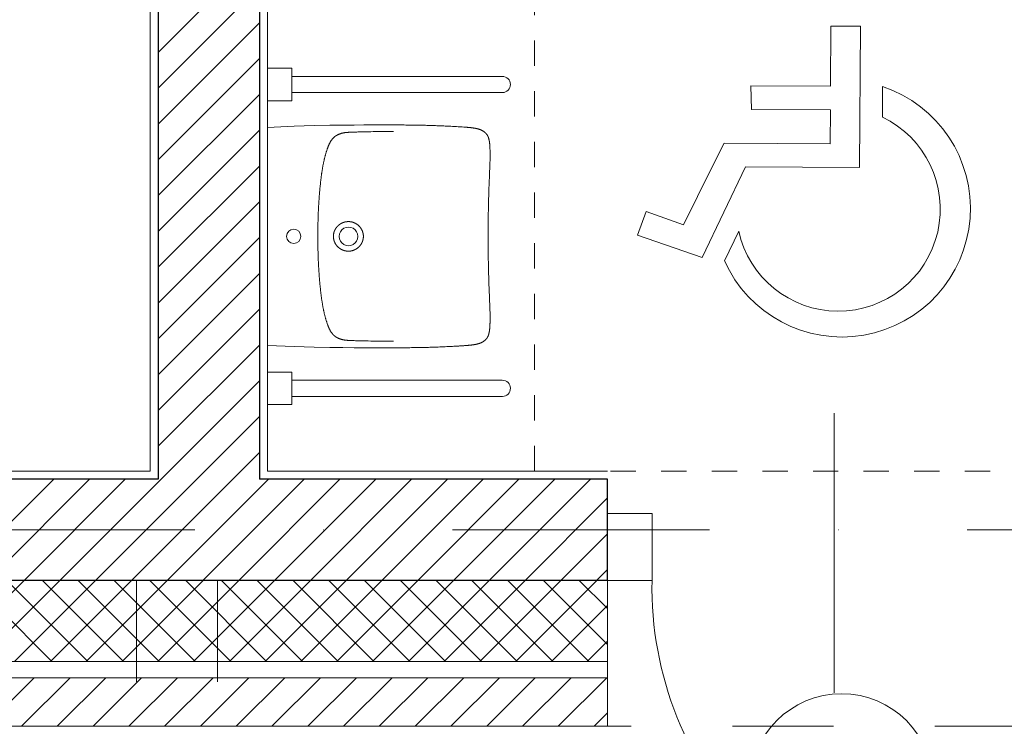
# Model space of a CAD drawing. Header units: metres. Extents: x 10441 to 19716, y -6570 to 1447.
# Tile 19 of 50: x 15727 to 15970, y -4289 to -4115. Entities that reach past the tile are written whole.
import ezdxf
from ezdxf.enums import TextEntityAlignment as Align

# ---------------------------------------------------------------- set-up
doc = ezdxf.new("R2010")
doc.units = ezdxf.units.M
doc.header["$MEASUREMENT"] = 0
for name, pattern in [('8', [0.5, 0.25, -0.25]), ('CONTINOUS', [0]), ('DASHDOT', [25.4, 12.7, -6.35, 0, -6.35])]:
    doc.linetypes.add(name, pattern=pattern)
for name, color, linetype, lineweight in [('#elektryczne', 8, 'Continuous', 20), ('A_B.CIENKIE', 8, 'Continuous', 9), ('A_DRZWI', 8, 'Continuous', 5), ('A_HACZE', 8, 'Continuous', 5), ('A_OSIE', 8, 'Continuous', 13), ('A_OZACZENIE DRZWI', 8, 'Continuous', 13), ('A_OZNACZENIA OKIEN', 8, 'Continuous', 13), ('A_PROJEKTOWANE ŚCIANY MUROWANE NOŚNE', 8, 'Continuous', 30), ('A_STAL CIENKIE', 8, 'Continuous', 0), ('A_TYNK', 8, 'Continuous', 5), ('A_WYMIARY WEWNETRZNE', 8, 'Continuous', 18), ('A_WYPOSAZENIE', 8, 'Continuous', 5), ('A_WYPOSAŻENIE SANITARNE', 8, 'Continuous', 5)]:
    doc.layers.add(name, color=color, linetype=linetype, lineweight=lineweight)
doc.styles.add('m1_romans', font='romans.shx', dxfattribs={"width": 0.8})

# ---------------------------------------------------------------- blocks, each defined once
blk = doc.blocks.new('A$C5C2E691E')
at = {"layer": 'A_WYPOSAŻENIE SANITARNE', "linetype": 'Continuous'}
for points in [[(-269, 0), (269, 0)], [(-269, 0), (-271.9, -66.1), (-273.3, -115.3), (-274.1, -154.3), (-274.5, -186.5), (-274.8, -214.1), (-275, -238.2), (-275.1, -259.6), (-275.1, -278.9), (-275.1, -289.2)], [(269, 0), (271.9, -66.1), (273.3, -115.3), (274.1, -154.3), (274.5, -186.5), (274.8, -214.1), (275, -238.2), (275.1, -259.6), (275.1, -278.9), (275.1, -289.2)], [(-0.1, -124.4), (-3.2, -124.4), (-6.3, -124.4), (-9.5, -124.4), (-12.6, -124.4), (-15.7, -124.5), (-18.9, -124.5), (-22, -124.5), (-25.1, -124.6), (-28.3, -124.7), (-31.4, -124.7), (-34.5, -124.8), (-37.7, -124.9), (-40.8, -125), (-43.9, -125.1), (-47.1, -125.2), (-50.2, -125.3), (-53.3, -125.4), (-56.4, -125.5), (-59.6, -125.6), (-62.7, -125.8), (-65.8, -125.9), (-69, -126.1), (-72.1, -126.2), (-75.2, -126.4), (-78.4, -126.6), (-81.5, -126.8), (-84.6, -127), (-87.7, -127.2), (-90.9, -127.4), (-94, -127.6), (-97.1, -127.8), (-100.2, -128.1), (-103.4, -128.3), (-106.5, -128.6), (-109.6, -128.9), (-112.7, -129.1), (-115.9, -129.4), (-119, -129.7), (-122.1, -130), (-125.2, -130.3), (-128.3, -130.7), (-131.4, -131), (-134.6, -131.4), (-137.7, -131.7), (-140.8, -132.1), (-143.9, -132.5), (-145.5, -132.7), (-147, -132.9), (-148.6, -133.1), (-150.1, -133.3), (-151.7, -133.5), (-153.2, -133.7), (-154.8, -133.9), (-156.3, -134.1), (-157.9, -134.3), (-159.4, -134.6), (-161, -134.8), (-162.5, -135.1), (-164.1, -135.3), (-165.6, -135.6), (-167.2, -135.8), (-168.7, -136.1), (-170.2, -136.4), (-171.8, -136.6), (-173.3, -136.9), (-174.9, -137.2), (-176.4, -137.5), (-177.9, -137.8), (-179.5, -138.1), (-181, -138.4), (-182.6, -138.7), (-184.1, -139.1), (-185.6, -139.4), (-187.1, -139.8), (-188.7, -140.1), (-190.2, -140.5), (-191.7, -140.8), (-193.2, -141.2), (-194.8, -141.6), (-196.3, -142), (-197.8, -142.4), (-199.3, -142.8), (-200.8, -143.2), (-202.3, -143.6), (-203.8, -144.1), (-205.3, -144.5), (-206.8, -145), (-208.3, -145.4), (-209.8, -145.9), (-211.3, -146.4), (-212.8, -146.9), (-214.3, -147.4), (-215.8, -147.9), (-217.2, -148.4), (-218, -148.7), (-218.7, -148.9), (-219.5, -149.2), (-220.2, -149.5), (-220.9, -149.8), (-221.7, -150), (-222.4, -150.3), (-223.1, -150.6), (-223.8, -150.9), (-224.6, -151.2), (-225.3, -151.5), (-226, -151.8), (-226.7, -152.2), (-227.4, -152.5), (-228.1, -152.8), (-228.8, -153.1), (-229.5, -153.5), (-230.2, -153.8), (-230.9, -154.2), (-231.6, -154.6), (-232.3, -155), (-233, -155.3), (-233.7, -155.7), (-234.4, -156.1), (-235, -156.5), (-235.7, -157), (-236.3, -157.4), (-237, -157.8), (-237.6, -158.3), (-238.3, -158.7), (-238.6, -159), (-238.9, -159.2), (-239.2, -159.5), (-239.5, -159.7), (-239.8, -159.9), (-240.1, -160.2), (-240.4, -160.4), (-240.7, -160.7), (-241, -161), (-241.3, -161.2), (-241.6, -161.5), (-241.9, -161.7), (-242.2, -162), (-242.5, -162.3), (-242.8, -162.5), (-243, -162.8), (-243.3, -163.1), (-243.6, -163.4), (-243.9, -163.7), (-244.1, -163.9), (-244.4, -164.2), (-244.6, -164.5), (-244.9, -164.8), (-245.2, -165.1), (-245.4, -165.4), (-245.7, -165.7), (-245.9, -166), (-246.2, -166.3), (-246.4, -166.6), (-246.6, -167), (-246.9, -167.3), (-247.1, -167.6), (-247.3, -167.9), (-247.5, -168.2), (-247.8, -168.5), (-248, -168.9), (-248.2, -169.2), (-248.4, -169.5), (-248.6, -169.9), (-248.8, -170.2), (-249, -170.5), (-249.2, -170.9), (-249.4, -171.2), (-249.6, -171.5), (-249.8, -171.9), (-250, -172.2), (-250.2, -172.6), (-250.4, -172.9), (-250.7, -173.6), (-251.1, -174.3), (-251.4, -175), (-251.7, -175.7), (-252, -176.5), (-252.3, -177.2), (-252.6, -177.9), (-252.9, -178.7), (-253.2, -179.4), (-253.4, -180.1), (-253.7, -180.9), (-253.9, -181.6), (-254.1, -182.4), (-254.4, -183.1), (-254.6, -183.9), (-254.8, -184.6), (-254.9, -185.4), (-255.1, -186.2), (-255.3, -186.9), (-255.4, -187.7), (-255.6, -188.5), (-255.7, -189.2), (-255.8, -190), (-256, -190.8), (-256.1, -191.6), (-256.2, -192.3), (-256.3, -193.1), (-256.4, -193.9), (-256.4, -194.7), (-256.5, -195.5), (-256.6, -196.2), (-256.6, -197), (-256.7, -197.8), (-256.8, -198.6), (-256.8, -199.4), (-256.9, -200.1), (-256.9, -201.7), (-257, -203.3), (-257.1, -204.8), (-257.1, -206.4), (-257.2, -208), (-257.3, -211.1), (-257.4, -214.2), (-257.5, -217.4), (-257.6, -220.5), (-257.7, -223.6), (-257.7, -226.8), (-257.8, -229.9), (-257.9, -233), (-258, -236.2), (-258.1, -242.4), (-258.2, -248.7), (-258.3, -255), (-258.4, -261.2), (-258.5, -267.5), (-258.6, -273.8), (-258.7, -280), (-258.8, -286.3), (-258.8, -292.6), (-258.9, -298.8), (-259, -305.1), (-259, -311.4)], [(0.1, -124.4), (3.2, -124.4), (6.3, -124.4), (9.5, -124.4), (12.6, -124.4), (15.7, -124.5), (18.9, -124.5), (22, -124.5), (25.1, -124.6), (28.3, -124.7), (31.4, -124.7), (34.5, -124.8), (37.7, -124.9), (40.8, -125), (43.9, -125.1), (47.1, -125.2), (50.2, -125.3), (53.3, -125.4), (56.5, -125.5), (59.6, -125.6), (62.7, -125.8), (65.9, -125.9), (69, -126.1), (72.1, -126.2), (75.2, -126.4), (78.4, -126.6), (81.5, -126.8), (84.6, -127), (87.8, -127.2), (90.9, -127.4), (94, -127.6), (97.1, -127.8), (100.3, -128.1), (103.4, -128.3), (106.5, -128.6), (109.6, -128.9), (112.7, -129.1), (115.9, -129.4), (119, -129.7), (122.1, -130), (125.2, -130.3), (128.3, -130.7), (131.5, -131), (134.6, -131.4), (137.7, -131.7), (140.8, -132.1), (143.9, -132.5), (145.5, -132.7), (147, -132.9), (148.6, -133.1), (150.1, -133.3), (151.7, -133.5), (153.2, -133.7), (154.8, -133.9), (156.3, -134.1), (157.9, -134.3), (159.4, -134.6), (161, -134.8), (162.5, -135.1), (164.1, -135.3), (165.6, -135.6), (167.2, -135.8), (168.7, -136.1), (170.3, -136.4), (171.8, -136.6), (173.3, -136.9), (174.9, -137.2), (176.4, -137.5), (178, -137.8), (179.5, -138.1), (181, -138.4), (182.6, -138.7), (184.1, -139.1), (185.6, -139.4), (187.2, -139.8), (188.7, -140.1), (190.2, -140.5), (191.7, -140.8), (193.3, -141.2), (194.8, -141.6), (196.3, -142), (197.8, -142.4), (199.3, -142.8), (200.8, -143.2), (202.3, -143.6), (203.8, -144.1), (205.3, -144.5), (206.8, -145), (208.3, -145.4), (209.8, -145.9), (211.3, -146.4), (212.8, -146.9), (214.3, -147.4), (215.8, -147.9), (217.3, -148.4), (218, -148.7), (218.7, -148.9), (219.5, -149.2), (220.2, -149.5), (220.9, -149.8), (221.7, -150), (222.4, -150.3), (223.1, -150.6), (223.8, -150.9), (224.6, -151.2), (225.3, -151.5), (226, -151.8), (226.7, -152.2), (227.4, -152.5), (228.1, -152.8), (228.9, -153.1), (229.6, -153.5), (230.3, -153.8), (231, -154.2), (231.6, -154.6), (232.3, -155), (233, -155.3), (233.7, -155.7), (234.4, -156.1), (235, -156.5), (235.7, -157), (236.3, -157.4), (237, -157.8), (237.6, -158.3), (238.3, -158.7), (238.6, -159), (238.9, -159.2), (239.2, -159.5), (239.5, -159.7), (239.8, -159.9), (240.1, -160.2), (240.4, -160.4), (240.7, -160.7), (241, -161), (241.3, -161.2), (241.6, -161.5), (241.9, -161.7), (242.2, -162), (242.5, -162.3), (242.8, -162.5), (243, -162.8), (243.3, -163.1), (243.6, -163.4), (243.9, -163.7), (244.1, -163.9), (244.4, -164.2), (244.7, -164.5), (244.9, -164.8), (245.2, -165.1), (245.4, -165.4), (245.7, -165.7), (245.9, -166), (246.2, -166.3), (246.4, -166.6), (246.6, -167), (246.9, -167.3), (247.1, -167.6), (247.3, -167.9), (247.6, -168.2), (247.8, -168.5), (248, -168.9), (248.2, -169.2), (248.4, -169.5), (248.6, -169.9), (248.8, -170.2), (249, -170.5), (249.2, -170.9), (249.4, -171.2), (249.6, -171.5), (249.8, -171.9), (250, -172.2), (250.2, -172.6), (250.4, -172.9), (250.7, -173.6), (251.1, -174.3), (251.4, -175), (251.7, -175.7), (252.1, -176.5), (252.4, -177.2), (252.6, -177.9), (252.9, -178.7), (253.2, -179.4), (253.5, -180.1), (253.7, -180.9), (253.9, -181.6), (254.2, -182.4), (254.4, -183.1), (254.6, -183.9), (254.8, -184.6), (254.9, -185.4), (255.1, -186.2), (255.3, -186.9), (255.4, -187.7), (255.6, -188.5), (255.7, -189.2), (255.9, -190), (256, -190.8), (256.1, -191.6), (256.2, -192.3), (256.3, -193.1), (256.4, -193.9), (256.5, -194.7), (256.5, -195.5), (256.6, -196.2), (256.7, -197), (256.7, -197.8), (256.8, -198.6), (256.8, -199.4), (256.9, -200.1), (257, -201.7), (257, -203.3), (257.1, -204.8), (257.1, -206.4), (257.2, -208), (257.3, -211.1), (257.4, -214.2), (257.5, -217.4), (257.6, -220.5), (257.7, -223.6), (257.8, -226.8), (257.8, -229.9), (257.9, -233), (258, -236.2), (258.1, -242.4), (258.2, -248.7), (258.3, -255), (258.5, -261.2), (258.5, -267.5), (258.6, -273.8), (258.7, -280), (258.8, -286.3), (258.9, -292.6), (258.9, -298.8), (259, -305.1), (259, -311.4)], [(0, -162.9), (-0.3, -162.9), (-0.6, -162.9), (-0.8, -162.9), (-1.1, -162.9), (-1.4, -162.9), (-1.7, -162.9), (-1.9, -162.9), (-2.2, -163), (-2.5, -163), (-2.8, -163), (-3.1, -163), (-3.3, -163.1), (-3.6, -163.1), (-3.9, -163.1), (-4.2, -163.2), (-4.4, -163.2), (-4.7, -163.2), (-5, -163.3), (-5.3, -163.3), (-5.6, -163.4), (-5.8, -163.4), (-6.1, -163.5), (-6.4, -163.5), (-6.7, -163.6), (-6.9, -163.6), (-7.2, -163.7), (-7.5, -163.7), (-7.7, -163.8), (-8, -163.8), (-8.3, -163.9), (-8.6, -164), (-8.8, -164), (-9.1, -164.1), (-9.4, -164.2), (-9.6, -164.3), (-9.9, -164.3), (-10.2, -164.4), (-10.4, -164.5), (-10.7, -164.6), (-11, -164.7), (-11.2, -164.8), (-11.5, -164.8), (-11.8, -164.9), (-12, -165), (-12.3, -165.1), (-12.6, -165.2), (-12.8, -165.3), (-13.1, -165.4), (-13.3, -165.5), (-13.6, -165.6), (-13.9, -165.7), (-14.1, -165.8), (-14.4, -166), (-14.6, -166.1), (-14.9, -166.2), (-15.1, -166.3), (-15.4, -166.4), (-15.6, -166.5), (-15.9, -166.7), (-16.1, -166.8), (-16.4, -166.9), (-16.6, -167), (-16.9, -167.2), (-17.1, -167.3), (-17.4, -167.4), (-17.6, -167.6), (-17.9, -167.7), (-18.1, -167.9), (-18.4, -168), (-18.6, -168.1), (-18.8, -168.3), (-19.1, -168.4), (-19.3, -168.6), (-19.5, -168.7), (-19.8, -168.9), (-20, -169), (-20.2, -169.2), (-20.5, -169.4), (-20.7, -169.5), (-20.9, -169.7), (-21.2, -169.8), (-21.4, -170), (-21.6, -170.2), (-21.8, -170.3), (-22, -170.5), (-22.3, -170.7), (-22.5, -170.9), (-22.7, -171), (-22.9, -171.2), (-23.1, -171.4), (-23.3, -171.6), (-23.6, -171.7), (-23.8, -171.9), (-24, -172.1), (-24.2, -172.3), (-24.4, -172.5), (-24.6, -172.7), (-24.8, -172.9), (-25, -173.1), (-25.2, -173.3), (-25.4, -173.5), (-25.6, -173.7), (-25.8, -173.9), (-26, -174.1), (-26.2, -174.3), (-26.4, -174.5), (-26.6, -174.7), (-26.7, -174.9), (-26.9, -175.1), (-27.1, -175.3), (-27.3, -175.5), (-27.5, -175.7), (-27.7, -175.9), (-27.8, -176.1), (-28, -176.4), (-28.2, -176.6), (-28.4, -176.8), (-28.5, -177), (-28.7, -177.2), (-28.9, -177.5), (-29.1, -177.7), (-29.2, -177.9), (-29.4, -178.1), (-29.5, -178.4), (-29.7, -178.6), (-29.9, -178.8), (-30, -179), (-30.2, -179.3), (-30.3, -179.5), (-30.5, -179.7), (-30.6, -180), (-30.8, -180.2), (-30.9, -180.5), (-31.1, -180.7), (-31.2, -180.9), (-31.4, -181.2), (-31.5, -181.4), (-31.6, -181.7), (-31.8, -181.9), (-31.9, -182.1), (-32, -182.4), (-32.2, -182.6), (-32.3, -182.9), (-32.4, -183.1), (-32.6, -183.4), (-32.7, -183.6), (-32.8, -183.9), (-32.9, -184.1), (-33, -184.4), (-33.2, -184.6), (-33.3, -184.9), (-33.4, -185.2), (-33.5, -185.4), (-33.6, -185.7), (-33.7, -185.9), (-33.8, -186.2), (-33.9, -186.5), (-34, -186.7), (-34.1, -187), (-34.2, -187.2), (-34.3, -187.5), (-34.4, -187.8), (-34.5, -188), (-34.6, -188.3), (-34.7, -188.6), (-34.7, -188.8), (-34.8, -189.1), (-34.9, -189.4), (-35, -189.6), (-35.1, -189.9), (-35.1, -190.2), (-35.2, -190.4), (-35.3, -190.7), (-35.3, -191), (-35.4, -191.2), (-35.5, -191.5), (-35.5, -191.8), (-35.6, -192.1), (-35.7, -192.3), (-35.7, -192.6), (-35.8, -192.9), (-35.8, -193.2), (-35.9, -193.4), (-35.9, -193.7), (-36, -194), (-36, -194.3), (-36.1, -194.5), (-36.1, -194.8), (-36.1, -195.1), (-36.2, -195.4), (-36.2, -195.6), (-36.2, -195.9), (-36.3, -196.2), (-36.3, -196.5), (-36.3, -196.8), (-36.4, -197), (-36.4, -197.3), (-36.4, -197.6), (-36.4, -197.9), (-36.4, -198.1), (-36.4, -198.4), (-36.5, -198.7), (-36.5, -199), (-36.5, -199.3), (-36.5, -199.5), (-36.5, -199.8), (-36.5, -200.1), (-36.5, -200.4), (-36.5, -200.7), (-36.5, -200.9), (-36.5, -201.2), (-36.5, -201.5), (-36.4, -201.8), (-36.4, -202.1), (-36.4, -202.3), (-36.4, -202.6), (-36.4, -202.9), (-36.4, -203.2), (-36.3, -203.4), (-36.3, -203.7), (-36.3, -204), (-36.2, -204.3), (-36.2, -204.6), (-36.2, -204.8), (-36.1, -205.1), (-36.1, -205.4), (-36.1, -205.7), (-36, -205.9), (-36, -206.2), (-35.9, -206.5), (-35.9, -206.8), (-35.8, -207), (-35.8, -207.3), (-35.7, -207.6), (-35.6, -207.9), (-35.6, -208.1), (-35.5, -208.4), (-35.5, -208.7), (-35.4, -209), (-35.3, -209.2), (-35.3, -209.5), (-35.2, -209.8), (-35.1, -210), (-35, -210.3), (-34.9, -210.6), (-34.9, -210.8), (-34.8, -211.1), (-34.7, -211.4), (-34.6, -211.6), (-34.5, -211.9), (-34.4, -212.2), (-34.3, -212.4), (-34.2, -212.7), (-34.1, -213), (-34, -213.2), (-33.9, -213.5), (-33.8, -213.8), (-33.7, -214.1), (-33.5, -214.4), (-33.4, -214.8), (-33.3, -215.1), (-33.1, -215.4), (-33, -215.7), (-32.8, -216), (-32.7, -216.3), (-32.5, -216.6), (-32.4, -216.9), (-32.2, -217.2), (-32.1, -217.5), (-31.9, -217.8), (-31.7, -218.1), (-31.6, -218.4), (-31.4, -218.7), (-31.2, -219), (-31, -219.3), (-30.9, -219.6), (-30.7, -219.9), (-30.5, -220.2), (-30.3, -220.5), (-30.1, -220.7), (-29.9, -221), (-29.7, -221.3), (-29.5, -221.6), (-29.3, -221.9), (-29.1, -222.1), (-28.9, -222.4), (-28.7, -222.7), (-28.5, -223), (-28.3, -223.2), (-28.1, -223.5), (-27.8, -223.8), (-27.6, -224), (-27.4, -224.3), (-27.2, -224.5), (-27, -224.8), (-26.7, -225), (-26.5, -225.3), (-26.3, -225.5), (-26, -225.8), (-25.8, -226), (-25.5, -226.3), (-25.3, -226.5), (-25, -226.8), (-24.8, -227), (-24.5, -227.2), (-24.3, -227.5), (-24, -227.7), (-23.8, -227.9), (-23.5, -228.1), (-23.3, -228.4), (-23, -228.6), (-22.7, -228.8), (-22.5, -229), (-22.2, -229.2), (-21.9, -229.4), (-21.7, -229.6), (-21.4, -229.8), (-21.1, -230), (-20.8, -230.2), (-20.6, -230.4), (-20.3, -230.6), (-20, -230.8), (-19.7, -231), (-19.4, -231.2), (-19.1, -231.4), (-18.8, -231.6), (-18.5, -231.7), (-18.2, -231.9), (-18, -232.1), (-17.7, -232.3), (-17.4, -232.4), (-17.1, -232.6), (-16.8, -232.8), (-16.5, -232.9), (-16.1, -233.1), (-15.8, -233.2), (-15.5, -233.4), (-15.2, -233.5), (-14.9, -233.7), (-14.6, -233.8), (-14.3, -234), (-14, -234.1), (-13.7, -234.2), (-13.3, -234.4), (-13, -234.5), (-12.7, -234.6), (-12.4, -234.7), (-12.1, -234.8), (-11.7, -235), (-11.4, -235.1), (-11.1, -235.2), (-10.8, -235.3), (-10.4, -235.4), (-10.1, -235.5), (-9.8, -235.6), (-9.5, -235.7), (-9.1, -235.8), (-8.8, -235.9), (-8.5, -235.9), (-8.1, -236), (-7.8, -236.1), (-7.5, -236.2), (-7.1, -236.2), (-6.8, -236.3), (-6.5, -236.4), (-6.1, -236.4), (-5.8, -236.5), (-5.4, -236.6), (-5.1, -236.6), (-4.8, -236.7), (-4.4, -236.7), (-4.1, -236.8), (-3.7, -236.8), (-3.4, -236.8), (-3.1, -236.9), (-2.7, -236.9), (-2.4, -236.9), (-2, -237), (-1.7, -237), (-1.4, -237), (-1, -237), (-0.7, -237), (-0.3, -237), (0, -237.1), (0, -237.1)], [(0, -162.9), (0, -162.9), (0, -162.9), (0, -162.9), (0, -162.9), (0, -162.9)], [(0, -162.9), (0.3, -162.9), (0.6, -162.9), (0.8, -162.9), (1.1, -162.9), (1.4, -162.9), (1.7, -162.9), (2, -162.9), (2.2, -163), (2.5, -163), (2.8, -163), (3.1, -163), (3.3, -163.1), (3.6, -163.1), (3.9, -163.1), (4.2, -163.2), (4.5, -163.2), (4.7, -163.2), (5, -163.3), (5.3, -163.3), (5.6, -163.4), (5.8, -163.4), (6.1, -163.5), (6.4, -163.5), (6.7, -163.6), (6.9, -163.6), (7.2, -163.7), (7.5, -163.7), (7.8, -163.8), (8, -163.8), (8.3, -163.9), (8.6, -164), (8.8, -164), (9.1, -164.1), (9.4, -164.2), (9.6, -164.3), (9.9, -164.3), (10.2, -164.4), (10.5, -164.5), (10.7, -164.6), (11, -164.7), (11.3, -164.8), (11.5, -164.8), (11.8, -164.9), (12, -165), (12.3, -165.1), (12.6, -165.2), (12.8, -165.3), (13.1, -165.4), (13.4, -165.5), (13.6, -165.6), (13.9, -165.7), (14.1, -165.8), (14.4, -166), (14.6, -166.1), (14.9, -166.2), (15.1, -166.3), (15.4, -166.4), (15.7, -166.5), (15.9, -166.7), (16.2, -166.8), (16.4, -166.9), (16.6, -167), (16.9, -167.2), (17.1, -167.3), (17.4, -167.4), (17.6, -167.6), (17.9, -167.7), (18.1, -167.9), (18.4, -168), (18.6, -168.1), (18.8, -168.3), (19.1, -168.4), (19.3, -168.6), (19.5, -168.7), (19.8, -168.9), (20, -169), (20.2, -169.2), (20.5, -169.4), (20.7, -169.5), (20.9, -169.7), (21.2, -169.8), (21.4, -170), (21.6, -170.2), (21.8, -170.3), (22, -170.5), (22.3, -170.7), (22.5, -170.9), (22.7, -171), (22.9, -171.2), (23.1, -171.4), (23.3, -171.6), (23.6, -171.7), (23.8, -171.9), (24, -172.1), (24.2, -172.3), (24.4, -172.5), (24.6, -172.7), (24.8, -172.9), (25, -173.1), (25.2, -173.3), (25.4, -173.5), (25.6, -173.7), (25.8, -173.9), (26, -174.1), (26.2, -174.3), (26.4, -174.5), (26.6, -174.7), (26.8, -174.9), (26.9, -175.1), (27.1, -175.3), (27.3, -175.5), (27.5, -175.7), (27.7, -175.9), (27.9, -176.1), (28, -176.4), (28.2, -176.6), (28.4, -176.8), (28.6, -177), (28.7, -177.2), (28.9, -177.5), (29.1, -177.7), (29.2, -177.9), (29.4, -178.1), (29.6, -178.4), (29.7, -178.6), (29.9, -178.8), (30, -179), (30.2, -179.3), (30.3, -179.5), (30.5, -179.7), (30.6, -180), (30.8, -180.2), (30.9, -180.5), (31.1, -180.7), (31.2, -180.9), (31.4, -181.2), (31.5, -181.4), (31.6, -181.7), (31.8, -181.9), (31.9, -182.1), (32, -182.4), (32.2, -182.6), (32.3, -182.9), (32.4, -183.1), (32.6, -183.4), (32.7, -183.6), (32.8, -183.9), (32.9, -184.1), (33, -184.4), (33.2, -184.6), (33.3, -184.9), (33.4, -185.2), (33.5, -185.4), (33.6, -185.7), (33.7, -185.9), (33.8, -186.2), (33.9, -186.5), (34, -186.7), (34.1, -187), (34.2, -187.2), (34.3, -187.5), (34.4, -187.8), (34.5, -188), (34.6, -188.3), (34.7, -188.6), (34.7, -188.8), (34.8, -189.1), (34.9, -189.4), (35, -189.6), (35.1, -189.9), (35.1, -190.2), (35.2, -190.4), (35.3, -190.7), (35.3, -191), (35.4, -191.2), (35.5, -191.5), (35.5, -191.8), (35.6, -192.1), (35.7, -192.3), (35.7, -192.6), (35.8, -192.9), (35.8, -193.2), (35.9, -193.4), (35.9, -193.7), (36, -194), (36, -194.3), (36.1, -194.5), (36.1, -194.8), (36.1, -195.1), (36.2, -195.4), (36.2, -195.6), (36.2, -195.9), (36.3, -196.2), (36.3, -196.5), (36.3, -196.8), (36.4, -197), (36.4, -197.3), (36.4, -197.6), (36.4, -197.9), (36.4, -198.1), (36.4, -198.4), (36.5, -198.7), (36.5, -199), (36.5, -199.3), (36.5, -199.5), (36.5, -199.8), (36.5, -200.1), (36.5, -200.4), (36.5, -200.7), (36.5, -200.9), (36.5, -201.2), (36.5, -201.5), (36.5, -201.8), (36.4, -202.1), (36.4, -202.3), (36.4, -202.6), (36.4, -202.9), (36.4, -203.2), (36.3, -203.4), (36.3, -203.7), (36.3, -204), (36.2, -204.3), (36.2, -204.6), (36.2, -204.8), (36.1, -205.1), (36.1, -205.4), (36.1, -205.7), (36, -205.9), (36, -206.2), (35.9, -206.5), (35.9, -206.8), (35.8, -207), (35.8, -207.3), (35.7, -207.6), (35.7, -207.9), (35.6, -208.1), (35.5, -208.4), (35.5, -208.7), (35.4, -209), (35.3, -209.2), (35.3, -209.5), (35.2, -209.8), (35.1, -210), (35, -210.3), (35, -210.6), (34.9, -210.8), (34.8, -211.1), (34.7, -211.4), (34.6, -211.6), (34.5, -211.9), (34.4, -212.2), (34.3, -212.4), (34.2, -212.7), (34.1, -213), (34, -213.2), (33.9, -213.5), (33.8, -213.8), (33.7, -214.1), (33.6, -214.4), (33.4, -214.8), (33.3, -215.1), (33.1, -215.4), (33, -215.7), (32.8, -216), (32.7, -216.3), (32.5, -216.6), (32.4, -216.9), (32.2, -217.2), (32.1, -217.5), (31.9, -217.8), (31.7, -218.1), (31.6, -218.4), (31.4, -218.7), (31.2, -219), (31, -219.3), (30.9, -219.6), (30.7, -219.9), (30.5, -220.2), (30.3, -220.5), (30.1, -220.7), (29.9, -221), (29.7, -221.3), (29.5, -221.6), (29.3, -221.9), (29.1, -222.1), (28.9, -222.4), (28.7, -222.7), (28.5, -223), (28.3, -223.2), (28.1, -223.5), (27.9, -223.8), (27.6, -224), (27.4, -224.3), (27.2, -224.5), (27, -224.8), (26.7, -225), (26.5, -225.3), (26.3, -225.5), (26, -225.8), (25.8, -226), (25.5, -226.3), (25.3, -226.5), (25.1, -226.8), (24.8, -227), (24.6, -227.2), (24.3, -227.5), (24, -227.7), (23.8, -227.9), (23.5, -228.1), (23.3, -228.4), (23, -228.6), (22.7, -228.8), (22.5, -229), (22.2, -229.2), (21.9, -229.4), (21.7, -229.6), (21.4, -229.8), (21.1, -230), (20.8, -230.2), (20.6, -230.4), (20.3, -230.6), (20, -230.8), (19.7, -231), (19.4, -231.2), (19.1, -231.4), (18.8, -231.6), (18.5, -231.7), (18.3, -231.9), (18, -232.1), (17.7, -232.3), (17.4, -232.4), (17.1, -232.6), (16.8, -232.8), (16.5, -232.9), (16.2, -233.1), (15.8, -233.2), (15.5, -233.4), (15.2, -233.5), (14.9, -233.7), (14.6, -233.8), (14.3, -234), (14, -234.1), (13.7, -234.2), (13.3, -234.4), (13, -234.5), (12.7, -234.6), (12.4, -234.7), (12.1, -234.8), (11.7, -235), (11.4, -235.1), (11.1, -235.2), (10.8, -235.3), (10.4, -235.4), (10.1, -235.5), (9.8, -235.6), (9.5, -235.7), (9.1, -235.8), (8.8, -235.9), (8.5, -235.9), (8.1, -236), (7.8, -236.1), (7.5, -236.2), (7.1, -236.2), (6.8, -236.3), (6.5, -236.4), (6.1, -236.4), (5.8, -236.5), (5.5, -236.6), (5.1, -236.6), (4.8, -236.7), (4.4, -236.7), (4.1, -236.8), (3.8, -236.8), (3.4, -236.8), (3.1, -236.9), (2.7, -236.9), (2.4, -236.9), (2.1, -237), (1.7, -237), (1.4, -237), (1, -237), (0.7, -237), (0.3, -237), (0, -237.1)], [(-275.1, -289.2), (-275.1, -292.7), (-275.1, -296.2), (-275.1, -299.7), (-275.1, -303.2), (-275.1, -306.7), (-275.1, -310.1), (-275.1, -313.6), (-275.1, -317.1), (-275.1, -320.6), (-275, -324.1), (-275, -327.6), (-275, -331.1), (-275, -334.6), (-274.9, -338.1), (-274.9, -341.6), (-274.9, -345.1), (-274.8, -348.6), (-274.8, -352.1), (-274.7, -355.6), (-274.7, -359), (-274.6, -362.5), (-274.6, -366), (-274.5, -369.5), (-274.5, -373), (-274.4, -376.5), (-274.3, -380), (-274.2, -383.5), (-274.2, -387), (-274.1, -390.5), (-274, -394), (-273.9, -397.5), (-273.8, -400.9), (-273.7, -404.4), (-273.6, -407.9), (-273.5, -411.4), (-273.3, -414.9), (-273.2, -418.4), (-273.1, -421.9), (-273, -425.4), (-272.8, -428.9), (-272.7, -432.4), (-272.5, -435.9), (-272.4, -439.3), (-272.2, -442.8), (-272.1, -446.3), (-271.9, -449.8), (-271.7, -453.3), (-271.5, -456.8), (-271.3, -460.3), (-271.1, -463.8), (-270.9, -467.3), (-270.7, -470.7), (-270.6, -472.5), (-270.5, -474.2), (-270.4, -476), (-270.3, -477.7), (-270, -481.2), (-269.8, -484.7), (-269.7, -486.4), (-269.6, -488.2), (-269.4, -489.9), (-269.3, -491.6), (-269.2, -493.4), (-269.1, -494.3), (-269, -495.1), (-269, -496), (-268.9, -496.9), (-268.8, -497.7), (-268.7, -498.6), (-268.6, -499.5), (-268.5, -500.3), (-268.5, -501.2), (-268.4, -502.1), (-268.3, -503), (-268.2, -503.8), (-268.1, -504.7), (-267.9, -505.6), (-267.8, -506.4), (-267.7, -507.3), (-267.6, -508.1), (-267.5, -509), (-267.3, -509.9), (-267.2, -510.7), (-267, -511.6), (-266.9, -512.5), (-266.8, -513), (-266.7, -513.6), (-266.6, -514.1), (-266.5, -514.7), (-266.4, -515.2), (-266.3, -515.8), (-266.1, -516.3), (-266, -516.9), (-265.9, -517.4), (-265.8, -517.9), (-265.6, -518.5), (-265.5, -519), (-265.4, -519.6), (-265.2, -520.1), (-265.1, -520.7), (-264.9, -521.2), (-264.8, -521.7), (-264.6, -522.3), (-264.4, -522.8), (-264.2, -523.3), (-264.1, -523.9), (-263.9, -524.4), (-263.7, -524.9), (-263.5, -525.5), (-263.3, -526), (-263.1, -526.5), (-262.9, -527), (-262.6, -527.5), (-262.4, -528), (-262.2, -528.6), (-261.9, -529.1), (-261.7, -529.6), (-261.4, -530.1), (-261.2, -530.6), (-260.9, -531), (-260.6, -531.5), (-260.3, -532), (-260, -532.5), (-259.7, -533), (-259.4, -533.4), (-259.1, -533.9), (-258.8, -534.4), (-258.5, -534.8), (-258.1, -535.3), (-257.8, -535.7), (-257.6, -535.9), (-257.4, -536.2), (-257.3, -536.4), (-257.1, -536.6), (-256.9, -536.8), (-256.7, -537), (-256.5, -537.2), (-256.3, -537.4), (-256.2, -537.7), (-256, -537.9), (-255.8, -538.1), (-255.6, -538.3), (-255.4, -538.5), (-255.2, -538.7), (-255, -538.9), (-254.8, -539.1), (-254.6, -539.3), (-254.4, -539.5), (-254.2, -539.6), (-254, -539.8), (-253.8, -540), (-253.6, -540.2), (-253.3, -540.4), (-253.1, -540.6), (-252.9, -540.7), (-252.7, -540.9), (-252.5, -541.1), (-252.3, -541.3), (-252, -541.4), (-251.8, -541.6), (-251.6, -541.8), (-251.4, -541.9), (-251.1, -542.1), (-250.9, -542.3), (-250.7, -542.4), (-250.4, -542.6), (-250.2, -542.7), (-250, -542.9), (-249.7, -543), (-249.5, -543.2), (-249.2, -543.3), (-249, -543.5), (-248.8, -543.6), (-248.5, -543.8), (-248.3, -543.9), (-248, -544), (-247.8, -544.2), (-247.5, -544.3), (-247.3, -544.4), (-247, -544.5), (-246.8, -544.7), (-246.5, -544.8), (-246.3, -544.9), (-246, -545), (-245.8, -545.1), (-245.5, -545.2), (-245.2, -545.3), (-245, -545.4), (-244.7, -545.5), (-244.5, -545.6), (-244.2, -545.7), (-243.9, -545.8), (-243.4, -546), (-242.9, -546.2), (-242.3, -546.4), (-241.8, -546.5), (-241.2, -546.7), (-240.7, -546.8), (-240.2, -547), (-239.6, -547.1), (-239.1, -547.2), (-238.5, -547.3), (-238, -547.5), (-237.4, -547.6), (-236.9, -547.7), (-236.3, -547.8), (-235.8, -547.9), (-235.2, -548), (-234.7, -548.1), (-234.1, -548.2), (-233.6, -548.2), (-233, -548.3), (-232.5, -548.4), (-231.9, -548.5), (-231.3, -548.6), (-230.8, -548.6), (-230.2, -548.7), (-229.7, -548.7), (-229.1, -548.8), (-228.6, -548.9), (-227.4, -549), (-226.3, -549.1), (-225.2, -549.2), (-224.1, -549.2), (-223, -549.3), (-221.9, -549.4), (-220.7, -549.5), (-219.6, -549.5), (-218.5, -549.6), (-217.4, -549.6), (-216.3, -549.7), (-215.1, -549.7), (-214, -549.8), (-212.9, -549.8), (-211.8, -549.9), (-210.7, -549.9), (-209.5, -549.9), (-208.4, -549.9), (-207.3, -550), (-206.2, -550), (-205.1, -550), (-203.9, -550), (-202.8, -550), (-201.7, -550), (-200.6, -550), (-199.4, -550), (-198.3, -550), (-197.2, -550), (-196.1, -550), (-195, -550), (-193.8, -550), (-192.7, -549.9), (-190.5, -549.9), (-188.2, -549.9), (-186, -549.8), (-183.8, -549.7), (-181.5, -549.7), (-179.3, -549.6), (-177, -549.5), (-174.8, -549.4), (-172.6, -549.3), (-170.3, -549.2), (-165.8, -549), (-161.4, -548.8), (-156.9, -548.6), (-152.4, -548.4), (-147.9, -548.2), (-143.4, -548.1), (-139, -547.9), (-134.5, -547.7), (-130, -547.5), (-125.5, -547.4), (-121, -547.2), (-116.6, -547.1), (-112.1, -546.9), (-107.6, -546.8), (-103.1, -546.6), (-98.6, -546.5), (-94.1, -546.4), (-89.7, -546.2), (-85.2, -546.1), (-80.7, -546), (-76.2, -545.9), (-71.7, -545.8), (-67.2, -545.7), (-62.8, -545.6), (-58.3, -545.5), (-53.8, -545.5), (-49.3, -545.4), (-44.8, -545.3), (-40.3, -545.3), (-35.9, -545.2), (-31.4, -545.2), (-26.9, -545.1), (-22.4, -545.1), (-17.9, -545), (-13.4, -545), (-9, -545), (-4.5, -545), (0, -545), (0, -545)], [(275.1, -289.2), (275.1, -292.7), (275.1, -296.2), (275.1, -299.7), (275.1, -303.2), (275.1, -306.6), (275.1, -310.1), (275.1, -313.6), (275.1, -317.1), (275.1, -320.6), (275.1, -324.1), (275, -327.6), (275, -331.1), (275, -334.6), (275, -338.1), (274.9, -341.6), (274.9, -345.1), (274.8, -348.6), (274.8, -352.1), (274.7, -355.5), (274.7, -359), (274.6, -362.5), (274.6, -366), (274.5, -369.5), (274.5, -373), (274.4, -376.5), (274.3, -380), (274.2, -383.5), (274.2, -387), (274.1, -390.5), (274, -394), (273.9, -397.5), (273.8, -400.9), (273.7, -404.4), (273.6, -407.9), (273.5, -411.4), (273.4, -414.9), (273.2, -418.4), (273.1, -421.9), (273, -425.4), (272.8, -428.9), (272.7, -432.4), (272.5, -435.9), (272.4, -439.3), (272.2, -442.8), (272.1, -446.3), (271.9, -449.8), (271.7, -453.3), (271.5, -456.8), (271.3, -460.3), (271.1, -463.8), (270.9, -467.2), (270.7, -470.7), (270.6, -472.5), (270.5, -474.2), (270.4, -476), (270.3, -477.7), (270.1, -481.2), (269.8, -484.7), (269.7, -486.4), (269.6, -488.2), (269.4, -489.9), (269.3, -491.6), (269.2, -493.4), (269.1, -494.3), (269, -495.1), (269, -496), (268.9, -496.9), (268.8, -497.7), (268.7, -498.6), (268.6, -499.5), (268.6, -500.3), (268.5, -501.2), (268.4, -502.1), (268.3, -502.9), (268.2, -503.8), (268.1, -504.7), (268, -505.5), (267.8, -506.4), (267.7, -507.3), (267.6, -508.1), (267.5, -509), (267.3, -509.9), (267.2, -510.7), (267.1, -511.6), (266.9, -512.5), (266.8, -513), (266.7, -513.6), (266.6, -514.1), (266.5, -514.7), (266.4, -515.2), (266.3, -515.8), (266.1, -516.3), (266, -516.9), (265.9, -517.4), (265.8, -517.9), (265.6, -518.5), (265.5, -519), (265.4, -519.6), (265.2, -520.1), (265.1, -520.7), (264.9, -521.2), (264.8, -521.7), (264.6, -522.3), (264.4, -522.8), (264.3, -523.3), (264.1, -523.9), (263.9, -524.4), (263.7, -524.9), (263.5, -525.5), (263.3, -526), (263.1, -526.5), (262.9, -527), (262.7, -527.5), (262.4, -528), (262.2, -528.5), (261.9, -529.1), (261.7, -529.6), (261.4, -530.1), (261.2, -530.5), (260.9, -531), (260.6, -531.5), (260.3, -532), (260.1, -532.5), (259.8, -533), (259.4, -533.4), (259.1, -533.9), (258.8, -534.4), (258.5, -534.8), (258.1, -535.3), (257.8, -535.7), (257.6, -535.9), (257.5, -536.2), (257.3, -536.4), (257.1, -536.6), (256.9, -536.8), (256.7, -537), (256.5, -537.2), (256.4, -537.4), (256.2, -537.6), (256, -537.9), (255.8, -538.1), (255.6, -538.3), (255.4, -538.5), (255.2, -538.7), (255, -538.9), (254.8, -539.1), (254.6, -539.3), (254.4, -539.4), (254.2, -539.6), (254, -539.8), (253.8, -540), (253.6, -540.2), (253.4, -540.4), (253.1, -540.6), (252.9, -540.7), (252.7, -540.9), (252.5, -541.1), (252.3, -541.3), (252, -541.4), (251.8, -541.6), (251.6, -541.8), (251.4, -541.9), (251.1, -542.1), (250.9, -542.3), (250.7, -542.4), (250.4, -542.6), (250.2, -542.7), (250, -542.9), (249.7, -543), (249.5, -543.2), (249.3, -543.3), (249, -543.5), (248.8, -543.6), (248.5, -543.7), (248.3, -543.9), (248, -544), (247.8, -544.1), (247.5, -544.3), (247.3, -544.4), (247, -544.5), (246.8, -544.6), (246.5, -544.8), (246.3, -544.9), (246, -545), (245.8, -545.1), (245.5, -545.2), (245.2, -545.3), (245, -545.4), (244.7, -545.5), (244.5, -545.6), (244.2, -545.7), (243.9, -545.8), (243.4, -546), (242.9, -546.2), (242.3, -546.3), (241.8, -546.5), (241.3, -546.7), (240.7, -546.8), (240.2, -546.9), (239.6, -547.1), (239.1, -547.2), (238.5, -547.3), (238, -547.5), (237.4, -547.6), (236.9, -547.7), (236.3, -547.8), (235.8, -547.9), (235.2, -548), (234.7, -548.1), (234.1, -548.2), (233.6, -548.2), (233, -548.3), (232.5, -548.4), (231.9, -548.5), (231.4, -548.5), (230.8, -548.6), (230.2, -548.7), (229.7, -548.7), (229.1, -548.8), (228.6, -548.9), (227.5, -549), (226.3, -549.1), (225.2, -549.2), (224.1, -549.2), (223, -549.3), (221.9, -549.4), (220.7, -549.5), (219.6, -549.5), (218.5, -549.6), (217.4, -549.6), (216.3, -549.7), (215.2, -549.7), (214, -549.8), (212.9, -549.8), (211.8, -549.9), (210.7, -549.9), (209.5, -549.9), (208.4, -549.9), (207.3, -550), (206.2, -550), (205.1, -550), (203.9, -550), (202.8, -550), (201.7, -550), (200.6, -550), (199.5, -550), (198.3, -550), (197.2, -550), (196.1, -550), (195, -550), (193.9, -550), (192.7, -549.9), (190.5, -549.9), (188.3, -549.9), (186, -549.8), (183.8, -549.7), (181.5, -549.7), (179.3, -549.6), (177, -549.5), (174.8, -549.4), (172.6, -549.3), (170.3, -549.2), (165.8, -549), (161.4, -548.8), (156.9, -548.6), (152.4, -548.4), (147.9, -548.2), (143.4, -548.1), (139, -547.9), (134.5, -547.7), (130, -547.5), (125.5, -547.4), (121, -547.2), (116.6, -547.1), (112.1, -546.9), (107.6, -546.8), (103.1, -546.6), (98.6, -546.5), (94.2, -546.4), (89.7, -546.2), (85.2, -546.1), (80.7, -546), (76.2, -545.9), (71.7, -545.8), (67.3, -545.7), (62.8, -545.6), (58.3, -545.5), (53.8, -545.5), (49.3, -545.4), (44.8, -545.3), (40.4, -545.3), (35.9, -545.2), (31.4, -545.2), (26.9, -545.1), (22.4, -545.1), (17.9, -545), (13.5, -545), (9, -545), (4.5, -545), (0, -545)], [(0, -545), (0, -545)]]:
    blk.add_lwpolyline(points, dxfattribs=at)
for points in [[(0, -177, 1.000066), (0, -223)], [(0, -223, 1.000066), (0, -177)]]:
    blk.add_lwpolyline(points, format="xyb", dxfattribs=at)
blk.add_circle((0.1, -65), 17.5, dxfattribs=at)
blk = doc.blocks.new('A$C27E022A7')
at = {"layer": 'A_WYPOSAŻENIE SANITARNE', "lineweight": 9}
for p, q in [((-6.02, 2.01), (-58.03, 2.01)), ((-6.02, -1.99), (-58.01, -1.99))]:
    blk.add_line(p, q, dxfattribs=at)
blk.add_lwpolyline([(-0.02, -3.99), (-6.02, -3.99), (-6.02, 4.01), (-0.02, 4.01)], close=True, dxfattribs=at)
blk.add_arc((-58.02, 0.01), 2, 90.3016, 270.3016, dxfattribs=at)
blk = doc.blocks.new('podkład')
at = {"layer": 'A_B.CIENKIE', "color": 8, "linetype": '8', "ltscale": 100}
for p, q in [((11573.49, -2008.7), (11573.49, -4224.7)), ((11593.49, -2008.7), (11593.49, -4188.5))]:
    blk.add_line(p, q, dxfattribs=at)
at = {"layer": 'A_DRZWI', "color": 8, "ltscale": 2}
for p, q in [((11689.79, -1992.2), (11700.78, -1992.2)), ((11689.79, -2008.7), (11689.79, -1992.2)), ((11700.78, -1992.2), (11700.78, -2008.7)), ((11700.78, -2008.7), (11689.79, -2008.7))]:
    blk.add_line(p, q, dxfattribs=at)
blk.add_arc((11787.08, -2010.35), 86.32, 178.9011, 270.4638, dxfattribs=at)
at = {"layer": 'A_HACZE', "color": 8, "linetype": 'Continuous'}
for p, q in [((11603.79, -1853.37), (11578.79, -1878.37)), ((11603.79, -1862.21), (11578.79, -1887.21)), ((11603.79, -1871.04), (11578.79, -1896.04)), ((11603.79, -1879.88), (11578.79, -1904.88)), ((11603.79, -1888.72), (11578.79, -1913.72)), ((11603.79, -1897.56), (11578.79, -1922.56)), ((11603.79, -1906.4), (11578.79, -1931.4)), ((11603.79, -1915.24), (11578.79, -1940.24)), ((11603.79, -1924.08), (11578.79, -1949.08)), ((11603.79, -1932.92), (11578.79, -1957.92)), ((11603.79, -1941.75), (11578.79, -1966.75)), ((11603.79, -1950.59), (11578.79, -1975.59)), ((11603.79, -1959.43), (11554.52, -2008.7)), ((11603.79, -1968.27), (11563.36, -2008.7)), ((11603.79, -1977.11), (11572.2, -2008.7)), ((11553, -1983.7), (11528, -2008.7)), ((11561.84, -1983.7), (11536.84, -2008.7)), ((11570.68, -1983.7), (11545.68, -2008.7)), ((11606.04, -1983.7), (11581.04, -2008.7)), ((11614.87, -1983.7), (11589.87, -2008.7)), ((11623.71, -1983.7), (11598.71, -2008.7)), ((11632.55, -1983.7), (11607.55, -2008.7)), ((11641.39, -1983.7), (11616.39, -2008.7)), ((11650.23, -1983.7), (11625.23, -2008.7)), ((11659.07, -1983.7), (11634.07, -2008.7)), ((11667.91, -1983.7), (11642.91, -2008.7)), ((11676.75, -1983.7), (11651.75, -2008.7)), ((11685.58, -1983.7), (11660.58, -2008.7)), ((11689.79, -1988.34), (11669.42, -2008.7)), ((11689.79, -1997.18), (11678.26, -2008.7)), ((11689.79, -2006.01), (11687.1, -2008.7)), ((11545.69, -2008.69), (11525.69, -2028.69)), ((11552.57, -2028.69), (11532.57, -2008.69)), ((11554.53, -2008.69), (11534.53, -2028.69)), ((11561.4, -2028.69), (11541.4, -2008.69)), ((11563.36, -2008.69), (11543.36, -2028.69)), ((11570.24, -2028.69), (11550.24, -2008.69)), ((11572.2, -2008.69), (11552.2, -2028.69)), ((11579.08, -2028.69), (11559.08, -2008.69)), ((11581.04, -2008.69), (11561.04, -2028.69)), ((11587.92, -2028.69), (11567.92, -2008.69)), ((11589.88, -2008.69), (11569.88, -2028.69)), ((11596.76, -2028.69), (11576.76, -2008.69)), ((11598.72, -2008.69), (11578.72, -2028.69)), ((11605.6, -2028.69), (11585.6, -2008.69)), ((11607.56, -2008.69), (11587.56, -2028.69)), ((11614.44, -2028.69), (11594.44, -2008.69)), ((11616.4, -2008.69), (11596.4, -2028.69)), ((11623.28, -2028.69), (11603.28, -2008.69)), ((11625.24, -2008.69), (11605.24, -2028.69)), ((11632.11, -2028.69), (11612.11, -2008.69)), ((11634.08, -2008.69), (11614.08, -2028.69)), ((11640.95, -2028.69), (11620.95, -2008.69)), ((11642.91, -2008.69), (11622.91, -2028.69)), ((11649.79, -2028.69), (11629.79, -2008.69)), ((11651.75, -2008.69), (11631.75, -2028.69)), ((11658.63, -2028.69), (11638.63, -2008.69)), ((11660.59, -2008.69), (11640.59, -2028.69)), ((11667.47, -2028.69), (11647.47, -2008.69)), ((11669.43, -2008.69), (11649.43, -2028.69)), ((11676.31, -2028.69), (11656.31, -2008.69)), ((11678.27, -2008.69), (11658.27, -2028.69)), ((11685.15, -2028.69), (11665.15, -2008.69)), ((11687.11, -2008.69), (11667.11, -2028.69)), ((11689.79, -2024.49), (11673.99, -2008.69)), ((11689.79, -2015.65), (11682.82, -2008.69)), ((11689.79, -2014.85), (11675.95, -2028.69)), ((11689.79, -2023.69), (11684.79, -2028.69)), ((11548.2, -2032.7), (11536.2, -2044.7)), ((11557.04, -2032.7), (11545.04, -2044.7)), ((11565.88, -2032.7), (11553.88, -2044.7)), ((11574.71, -2032.7), (11562.71, -2044.7)), ((11583.55, -2032.7), (11571.55, -2044.7)), ((11592.39, -2032.7), (11580.39, -2044.7)), ((11601.23, -2032.7), (11589.23, -2044.7)), ((11610.07, -2032.7), (11598.07, -2044.7)), ((11618.91, -2032.7), (11606.91, -2044.7)), ((11627.75, -2032.7), (11615.75, -2044.7)), ((11636.59, -2032.7), (11624.59, -2044.7)), ((11645.42, -2032.7), (11633.42, -2044.7)), ((11654.26, -2032.7), (11642.26, -2044.7)), ((11663.1, -2032.7), (11651.1, -2044.7)), ((11671.94, -2032.7), (11659.94, -2044.7)), ((11680.78, -2032.7), (11668.78, -2044.7)), ((11689.62, -2032.7), (11677.62, -2044.7)), ((11689.79, -2041.37), (11686.46, -2044.7))]:
    blk.add_line(p, q, dxfattribs=at)
at = {"layer": 'A_OSIE', "color": 8, "linetype": 'DASHDOT', "ltscale": 5}
blk.add_line((14256.99, -1996.2), (10108.73, -1996.2), dxfattribs=at)
at = {"layer": 'A_OZACZENIE DRZWI', "color": 8}
blk.add_line((11745.78, -2036.45), (11745.78, -1967.43), dxfattribs=at)
at = {"layer": 'A_PROJEKTOWANE ŚCIANY MUROWANE NOŚNE', "color": 8}
for p, q in [((11578.79, -1575.7), (11578.79, -1983.7)), ((11603.79, -1575.7), (11603.79, -1983.7)), ((11578.79, -1738.7), (11578.79, -1983.7)), ((11603.79, -1738.7), (11603.79, -1983.7)), ((11578.79, -1983.7), (11260.6, -1983.7)), ((11689.79, -1983.7), (11603.79, -1983.7)), ((11689.79, -2008.69), (11689.79, -1983.69)), ((11689.79, -2008.7), (11260.6, -2008.7))]:
    blk.add_line(p, q, dxfattribs=at)
at = {"layer": 'A_STAL CIENKIE', "color": 8, "linetype": '8', "ltscale": 100}
blk.add_line((10470.62, -2044.7), (13910.62, -2044.7), dxfattribs=at)
at = {"layer": 'A_TYNK', "color": 8, "linetype": 'Continuous'}
for p, q in [((11576.79, -1577.7), (11576.79, -1981.7)), ((11576.79, -1981.7), (11260.6, -1981.7)), ((11689.79, -2008.69), (11689.79, -2028.69)), ((11689.79, -2028.7), (11260.6, -2028.7)), ((11689.79, -2028.7), (11260.6, -2028.7)), ((11689.79, -2028.7), (11689.79, -2044.7)), ((11689.79, -2032.7), (11260.6, -2032.7)), ((11689.79, -2044.7), (11260.6, -2044.7))]:
    blk.add_line(p, q, dxfattribs=at)
at = {"layer": 'A_TYNK', "color": 8}
for p, q in [((11605.79, -1746.7), (11605.79, -1981.7)), ((11605.79, -1981.7), (11689.79, -1981.7))]:
    blk.add_line(p, q, dxfattribs=at)
at = {"layer": 'A_WYMIARY WEWNETRZNE', "color": 8, "linetype": 'Continuous'}
blk.add_circle((11747.59, -2059.29), 22.63, dxfattribs=at)
at = {"layer": 'A_WYPOSAZENIE', "color": 8, "linetype": '8', "lineweight": 0, "ltscale": 25}
blk.add_lwpolyline([(11821.79, -1981.7), (11671.79, -1981.7), (11671.79, -1831.7), (11821.79, -1831.7)], close=True, dxfattribs=at)
at = {"layer": 'A_WYPOSAZENIE', "color": 8, "linetype": 'CONTINOUS', "lineweight": 0}
blk.add_lwpolyline([(11718.58, -1900.8), (11744.8, -1900.93), (11744.84, -1892.53), (11725.31, -1892.42), (11725.21, -1886.61), (11744.87, -1886.71), (11744.95, -1871.88), (11752.25, -1871.92), (11752.06, -1906.78), (11723.87, -1906.64), (11713.12, -1928.96), (11697.2, -1923.44), (11699.33, -1917.64), (11708.59, -1920.9), (11715.46, -1906.96)], close=True, dxfattribs=at)
at = {"layer": 'A_WYPOSAZENIE', "color": 8, "linetype": 'CONTINOUS'}
blk.add_lwpolyline([(11757.69, -1894.33, -1.599308), (11722.18, -1922.45), (11718.68, -1929.77, 1.533503), (11757.73, -1886.78)], format="xyb", close=True, dxfattribs=at)
at = {"layer": 'A_WYPOSAŻENIE SANITARNE', "color": 8, "lineweight": 9, "rotation": 180}
for p in [(11605.79, -1886.27), (11605.79, -1961.27)]:
    blk.add_blockref('A$C27E022A7', p, dxfattribs=at)
at = {"layer": 'A_WYPOSAŻENIE SANITARNE', "color": 8, "xscale": 0.1, "yscale": 0.1, "zscale": 0.1, "rotation": 90}
blk.add_blockref('A$C5C2E691E', (11605.79, -1923.77), dxfattribs=at)
at = {"layer": 'A_OZACZENIE DRZWI', "color": 8, "ltscale": 0.1, "style": 'm1_romans', "width": 0.8}
for rotation, p in [(98.4861, (12735.07, -773.13)), (360, (12573.8, -1012.7)), (90, (11565.29, -1150.14)), (90, (11872.29, -1150.14)), (90, (12230.03, -1245.64)), (90, (12385.87, -1249.44)), (90, (11565.29, -1370.89)), (90, (11872.29, -1370.89)), (90, (12230.03, -1370.89)), (90, (12389.3, -1370.89)), (90, (11748.79, -1556.15)), (90, (11986.6, -1556.15)), (90, (12389.3, -1556.15)), (360, (12235.05, -1664.2)), (360, (12235.05, -1880.2)), (90, (11745.78, -2001.94))]:
    blk.add_attdef('SZEROKOSC', text='', height=10, rotation=rotation, dxfattribs=at).set_placement(p, align=Align.BOTTOM_CENTER)
for rotation, p in [(98.4861, (12738.56, -773.47)), (360, (12572.95, -1016.09)), (90, (11568.68, -1150.99)), (90, (11875.68, -1150.99)), (90, (12233.42, -1246.49)), (90, (12389.27, -1250.29)), (90, (11568.68, -1371.74)), (90, (11875.68, -1371.74)), (90, (12233.42, -1371.74)), (90, (12392.69, -1371.74)), (90, (11752.19, -1557)), (90, (11990, -1557)), (90, (12392.69, -1557)), (360, (12234.2, -1667.59)), (360, (12234.2, -1883.59)), (90, (11749.18, -2002.79))]:
    blk.add_attdef('WYSOKOSC', text='', height=10, rotation=rotation, dxfattribs=at).set_placement(p, align=Align.TOP_CENTER)
at = {"layer": 'A_OZNACZENIA OKIEN', "color": 8, "ltscale": 0.1, "style": 'm1_romans', "width": 0.8}
for rotation, p in [(278.8676, (13403.28, -587.56)), (278.8676, (13013.44, -645.27)), (278.8676, (12475.3, -724.92)), (278.8676, (12253.72, -757.72)), (0, (14011.09, -903.42)), (278.8676, (11051.11, -935.72)), (278.8676, (10670.26, -992.09)), (0, (14011.09, -1578.09)), (90, (10823, -2081.55)), (90, (11208, -2081.55)), (90, (11974, -2081.55)), (90, (13179.19, -2081.55)), (90, (13543.19, -2081.55))]:
    blk.add_attdef('WYSOKOSC', text='', height=10, rotation=rotation, dxfattribs=at).set_placement(p, align=Align.TOP_CENTER)
for rotation, p in [(278.8676, (13373.71, -593.04)), (278.8676, (12983.87, -650.74)), (278.8676, (12445.73, -730.4)), (278.8676, (12224.15, -763.19)), (0, (14017.48, -900.03)), (278.8676, (11021.54, -941.2)), (278.8676, (10640.69, -997.57)), (0, (14017.48, -1574.7)), (90, (10819.6, -2080.7)), (90, (11204.6, -2080.7)), (90, (11970.6, -2080.7)), (90, (13175.8, -2080.7)), (90, (13539.8, -2080.7))]:
    blk.add_attdef('SZEROKOSC', text='', height=10, rotation=rotation, dxfattribs=at).set_placement(p, align=Align.BOTTOM_CENTER)

msp = doc.modelspace()

# ---------------------------------------------------------------- block references
at = {"layer": '#elektryczne', "color": 8, "linetype": 'Continuous', "lineweight": 18}
msp.add_blockref('podkład', (4182.37, -2244.78), dxfattribs=at)

doc.saveas('drawing.dxf')
